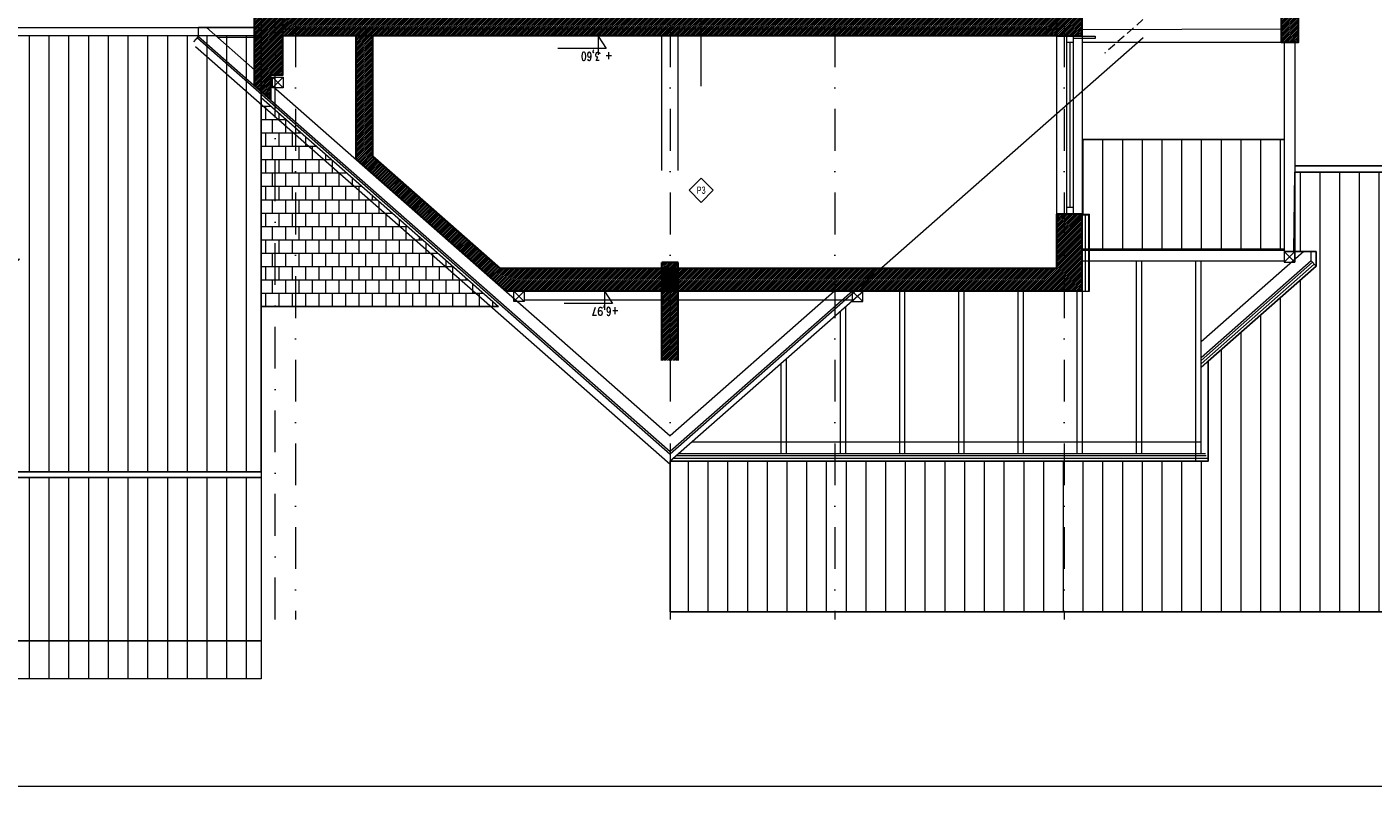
# Model space of a CAD drawing. Header units: millimetres. Extents: x 23192 to 177760, y -399809 to -79279.
# Tile 192 of 256: x 60435 to 62481, y -205278 to -204125. Entities that reach past the tile are written whole.
import ezdxf
from ezdxf.enums import TextEntityAlignment as Align

# ---------------------------------------------------------------- set-up
doc = ezdxf.new("R2010")
doc.units = ezdxf.units.MM
doc.linetypes.add('DASHDOT', pattern=[25.4, 12.7, -6.35, 0, -6.35])
doc.linetypes.add('HIDDEN', pattern=[9.525, 6.35, -3.175])
doc.layers.get('0').update_dxf_attribs({"lineweight": 0})
for name, color, linetype, lineweight in [('! opisy okien elewacja', 7, 'Continuous', 0), ('!! 0_ Istn-okna', 6, 'Continuous', 13), ('!! 0_ Istn-sciany', 3, 'Continuous', 30), ('!! 0_ Istn-widok', 1, 'Continuous', 15), ('!! 0_ Opis', 8, 'Continuous', 13), ('!! 0_ WIDOK ELEWACJA', 4, 'Continuous', 0), ('!! 0_Istn-cienka', 4, 'Continuous', 9), ('!! 0_Istn-drzwi', 1, 'Continuous', 13), ('!! 1_ tynk zewn  - nowy', 21, 'Continuous', 20), ('!! 1_Hatch dach', 252, 'Continuous', 5), ('!! 1_projektowana elewacja', 3, 'Continuous', 25), ('!! 2_ remont Ocieplenie', 4, 'ZIGZAG', 5), ('0-osie-liniA', 14, 'DASHDOT', 5), ('0-rzedne-blok', 62, 'Continuous', 13)]:
    doc.layers.add(name, color=color, linetype=linetype, lineweight=lineweight)
doc.layers.add('!! 0_ramki', color=66, linetype='Continuous', lineweight=9, plot=False)
doc.layers.add('!! 2_ NOWE UWARSTWIENIE', color=9, linetype='Continuous', lineweight=13, true_color=0x808080)
doc.layers.add('!! 2_hatch istniejące', color=7, linetype='Continuous', lineweight=5, true_color=0xffffff)
doc.styles.add('ARIAL TEEN', font='arial.ttf')
doc.styles.add('DEUTSCH', font='SIMPLEX8')
doc.linetypes.add('ZIGZAG', pattern='A,0.00254,-5.08,[131,ltypeshp.shx,S=5.08,R=0,X=-5.08,Y=0],-10.16,[131,ltypeshp.shx,S=5.08,R=180,X=5.08,Y=0],-5.08', length=20.32254)
pattern_1 = [(90, (67938.474, -208996.977), (-30, 2e-15), [])]
pattern_2 = [(225, (57913.864, -203778.1074), (1.3470384, -1.3470384), [])]

# ---------------------------------------------------------------- blocks, each defined once
blk = doc.blocks.new('BLOK OSIE DE')
at = {"layer": '0-osie-liniA', "ltscale": 5}
for points in [[(60812.06735, -212967.07145), (60812.06735, -211174.54046)], [(60842.56735, -211174.54046), (60842.56735, -212967.07145)], [(61412.06735, -211174.54046), (61412.06735, -212967.07145)], [(61662.56735, -211174.54046), (61662.56735, -212967.07145)], [(62011.06735, -211174.54046), (62011.06735, -212967.07145)]]:
    blk.add_lwpolyline(points, dxfattribs=at)
blk = doc.blocks.new('D_kota')
for p, q in [((8.7, 0), (8.7, 23)), ((-0.8, 15), (8.7, 15)), ((8.7, 0), (-0.8, 15))]:
    blk.add_line(p, q)
blk.add_lwpolyline([(-0.8, 15), (57.9, 15)])
at = {"style": 'DEUTSCH', "width": 0.8}
blk.add_attdef('POZ.ARCH', (7.3, 19.7), '', height=10, dxfattribs=at)

msp = doc.modelspace()

# ---------------------------------------------------------------- hatches: boundary and pattern name
at = {"layer": '!! 1_Hatch dach'}
h = msp.add_hatch(dxfattribs=at)
h.set_pattern_fill('_USER', color=8, scale=30, angle=90, pattern_type=0)
h.set_pattern_definition(pattern_1)
h.paths.add_polyline_path([(57991.56735, -204800.99821), (58487.89467, -204800.99821), (58118.98237, -204477.75954), (58125.59686, -204477.75954), (58125.59686, -204272.45533), (58848.59686, -204272.45533), (58848.59686, -204477.75954), (58855.21134, -204477.75954), (58487.89467, -204800.99821), (60054.29904, -204800.99821), (59686.98237, -204477.75954), (59693.59686, -204477.75954), (59693.59686, -204272.45533), (60416.59686, -204272.45533), (60416.59686, -204477.75954), (60423.21134, -204477.75954), (60055.89467, -204800.99821), (60790.56735, -204800.99821), (60790.56735, -204138.10743), (57991.56735, -204138.10743)])
h.paths.add_polyline_path([(58934.59686, -204477.75954), (58934.59686, -204271.27785), (59246.59686, -204271.27785), (59246.59686, -204477.75954), (59253.21134, -204477.75954), (59090.59686, -204620.86029), (58927.98237, -204477.75954)], flags=16)
h.paths.add_polyline_path([(59328.59686, -204477.75954), (59328.59686, -204271.27785), (59640.59686, -204271.27785), (59640.59686, -204477.75954), (59647.21134, -204477.75954), (59484.59686, -204620.86029), (59321.98237, -204477.75954)], flags=16)
h = msp.add_hatch(dxfattribs=at)
h.set_pattern_fill('AR-B88', color=8, scale=0.1)
h.set_pattern_definition([(0, (-4e-11, -90), (0, 20.32), []), (90, (-4e-11, -90), (-10.16, 20.32), [20.32, -20.32])])
h.paths.add_polyline_path([(60790.56735, -204232.19684), (61151.28575, -204549.62904), (60790.56735, -204549.62904)])
h = msp.add_hatch(dxfattribs=at)
h.set_pattern_fill('_USER', color=8, scale=30, angle=90, pattern_type=0)
h.set_pattern_definition([(90, (-4e-11, -90), (-30, 2e-15), [])])
h.paths.add_polyline_path([(62345.56735, -204295.94192), (62038.56735, -204295.94192), (62038.56735, -204409.10743), (62049.56735, -204409.10743), (62049.56735, -204462.10743), (62345.56735, -204462.10743)])
h = msp.add_hatch(dxfattribs=at)
h.set_pattern_fill('_USER', color=8, scale=30, angle=90, pattern_type=0)
h.set_pattern_definition([(90, (0, -139.75), (-30, 2e-15), [])])
h.paths.add_polyline_path([(62612.6893, -204807.79363), (62612.6893, -204941.79363), (62498.9393, -204941.79363), (62498.9393, -204807.79363)], flags=16)
h.paths.add_polyline_path([(62612.6893, -204644.50499), (62612.6893, -204778.50499), (62498.9393, -204778.50499), (62498.9393, -204644.50499)], flags=16)
h.paths.add_polyline_path([(63158.18947, -204345.69187), (63158.18947, -204594.93107), (62924.31537, -204800.34827), (62690.44128, -204594.59212), (62690.44128, -204345.69187), (62361.56735, -204345.69187), (62360.06735, -204466.10743), (62393.82892, -204466.10743), (62393.82892, -204488.36528), (62229.98557, -204632.54743), (62230.08784, -204784.62511), (61412.16962, -204784.62511), (61412.06735, -205013.55683), (63487.0634, -205013.55683), (63487.0634, -204345.69187)])
h = msp.add_hatch(dxfattribs=at)
h.set_pattern_fill('_USER', color=8, scale=30, angle=90, pattern_type=0)
h.set_pattern_definition(pattern_1)
h.paths.add_polyline_path([(57991.56735, -204809.28152), (60790.56735, -204809.28152), (60790.56735, -205057.78093), (57991.56735, -205057.78093)])
h = msp.add_hatch(dxfattribs=at)
h.set_pattern_fill('_USER', color=8, scale=30, angle=90, pattern_type=0)
h.set_pattern_definition(pattern_1)
h.paths.add_polyline_path([(60790.56735, -205115.39), (58068.56735, -205115.39), (58068.56735, -205057.78093), (60790.56735, -205057.78093)])
at = {"layer": '!! 2_hatch istniejące'}
h = msp.add_hatch(dxfattribs=at)
h.set_pattern_fill('ANSI31', color=256, scale=0.6)
h.set_pattern_definition(pattern_2)
h.paths.add_polyline_path([(60780.56735, -204214.07238), (60805.0219, -204235.59238), (60805.0219, -204198.10495), (60823.56735, -204198.10495), (60823.56735, -204048.48464), (60780.56735, -204048.48464)])
h = msp.add_hatch(dxfattribs=at)
h.set_pattern_fill('ANSI31', color=256, scale=0.6)
h.set_pattern_definition(pattern_2)
h.paths.add_polyline_path([(62000.06735, -204138.60743), (62038.56735, -204138.60743), (62038.56735, -204049.10743), (62000.06735, -204049.10743)])
h = msp.add_hatch(dxfattribs=at)
h.set_pattern_fill('ANSI31', color=256, scale=0.6)
h.set_pattern_definition(pattern_2)
h.paths.add_polyline_path([(62038.56735, -204096.43337), (62341.44246, -204095.20918), (62341.56735, -204148.60743), (62366.56735, -204148.60743), (62366.56735, -204071.10743), (62038.56735, -204072.43317)])
h = msp.add_hatch(dxfattribs=at)
h.set_pattern_fill('ANSI31', color=256, scale=0.6)
h.set_pattern_definition(pattern_2)
h.paths.add_polyline_path([(60823.56735, -204138.10743), (62000.06735, -204138.10743), (62000.06735, -204108.10743), (60823.56735, -204108.10743)])
h = msp.add_hatch(dxfattribs=at)
h.set_pattern_fill('ANSI31', color=256, scale=0.6)
h.set_pattern_definition(pattern_2)
h.paths.add_polyline_path([(61162.39944, -204526.10743), (62038.56735, -204526.10743), (62038.56735, -204409.10743), (62000.06735, -204409.10743), (62000.06735, -204492.10743), (61154.03731, -204492.10743), (60959.56735, -204320.97387), (60959.56735, -204138.10743), (60934.56735, -204138.10743), (60934.56735, -204325.61519)])
h = msp.add_hatch(dxfattribs=at)
h.set_pattern_fill('ANSI31', color=256, scale=0.6)
h.set_pattern_definition([(225, (57913.864, -203917.8574), (1.3470384, -1.3470384), [])])
h.paths.add_polyline_path([(61399.56735, -204631.85738), (61424.56735, -204631.85738), (61424.56735, -204482.85738), (61399.56735, -204482.85738)])

# ---------------------------------------------------------------- linework, layer by layer
at = {"layer": '! opisy okien elewacja'}
for points in [[(57991.56735, -204800.99821), (58487.89467, -204800.99821), (58118.98237, -204477.75954), (58125.59686, -204477.75954), (58125.59686, -204272.45533), (58848.59686, -204272.45533), (58848.59686, -204477.75954), (58855.21134, -204477.75954), (58487.89467, -204800.99821), (60054.29904, -204800.99821), (59686.98237, -204477.75954), (59693.59686, -204477.75954), (59693.59686, -204272.45533), (60416.59686, -204272.45533), (60416.59686, -204477.75954), (60423.21134, -204477.75954), (60055.89467, -204800.99821), (60790.56735, -204800.99821), (60790.56735, -204138.10743), (57991.56735, -204138.10743)], [(60790.56735, -204232.19684), (61151.28575, -204549.62904), (60790.56735, -204549.62904)], [(57991.56735, -204809.28152), (60790.56735, -204809.28152), (60790.56735, -205057.78093), (57991.56735, -205057.78093)], [(60790.56735, -205115.39), (58068.56735, -205115.39), (58068.56735, -205057.78093), (60790.56735, -205057.78093)]]:
    msp.add_lwpolyline(points, close=True, dxfattribs=at)
for points in [[(62345.56735, -204466.10743), (62374.56735, -204466.10743)], [(62229.98557, -204632.54743), (62229.98557, -204784.62511)]]:
    msp.add_lwpolyline(points, dxfattribs=at)
at = {"layer": '!! 0_ Istn-okna'}
for points in [[(62015.06735, -204409.10743), (62015.06735, -204138.60743)], [(62025.06735, -204148.60743), (62015.06735, -204148.60743)], [(62020.06735, -204399.10743), (62020.06735, -204148.60743)], [(62025.06735, -204409.10743), (62025.06735, -204138.60743)], [(62025.06735, -204399.10743), (62015.06735, -204399.10743)]]:
    msp.add_lwpolyline(points, dxfattribs=at)
msp.add_lwpolyline([(62025.06735, -204138.60743), (62058.2145, -204138.60743), (62058.2145, -204142.52266), (62025.06735, -204142.52266)], close=True, dxfattribs=at)
at = {"layer": '!! 0_ Istn-sciany'}
for points in [[(60780.56735, -204214.07238), (60780.56735, -204049.10743)], [(60780.56735, -204214.07238), (60780.56735, -204049.10743)], [(60780.56735, -204214.07238), (60780.56735, -204049.10743)], [(60823.56735, -204198.10495), (60823.56735, -204049.10743)], [(62000.06735, -204138.60743), (62000.06735, -204049.10743)], [(62038.56735, -204138.60743), (62038.56735, -204049.10743)], [(62366.56735, -204071.10743), (62366.56735, -204148.60743), (62354.56735, -204148.60743)], [(62366.56735, -204148.60743), (62341.56735, -204148.60743), (62341.44246, -204095.20918)], [(62000.06735, -204138.10743), (60824.56735, -204138.10743)], [(60934.56735, -204138.10743), (60934.56735, -204325.61519)], [(60959.56735, -204138.10743), (60959.56735, -204320.97387)], [(62038.56735, -204138.60743), (62000.06735, -204138.60743)], [(60824.0219, -204198.10495), (60805.0219, -204198.10495)], [(60805.0219, -204198.10495), (60805.0219, -204235.59238)], [(60780.56735, -204214.07238), (60805.0219, -204235.59238)], [(60934.56735, -204325.61519), (61162.39944, -204526.10743)], [(60959.56735, -204320.97387), (61154.03731, -204492.10743)], [(62000.06735, -204492.10743), (62000.06735, -204409.10743)], [(62038.56735, -204409.10743), (62000.06735, -204409.10743)], [(62038.56735, -204526.10743), (62038.56735, -204409.10743)], [(62000.06735, -204492.10743), (61154.03731, -204492.10743)], [(61424.56735, -204482.85738), (61399.56735, -204482.85738)], [(61399.56735, -204631.85738), (61399.56735, -204482.85738)], [(61424.56735, -204631.85738), (61424.56735, -204482.85738)], [(62038.56735, -204526.10743), (61162.39944, -204526.10743)]]:
    msp.add_lwpolyline(points, dxfattribs=at)
at = {"layer": '!! 0_ Istn-widok'}
for points in [[(60780.56735, -204125.75954), (60695.56735, -204125.75954)], [(60707.45865, -204125.75954), (60695.56735, -204125.75954)], [(60695.56735, -204139.27238), (60695.56735, -204125.75954)], [(60780.56735, -204125.75954), (60695.56735, -204125.75954)], [(60707.45865, -204125.75954), (60695.56735, -204125.75954)], [(60695.56735, -204139.27238), (60695.56735, -204125.75954)], [(60707.45865, -204125.75954), (60781.0219, -204190.49519)], [(60688.30044, -204147.53023), (60695.56735, -204139.27238)], [(60688.30044, -204147.53023), (60695.56735, -204139.27238)], [(60693.58547, -204141.52452), (61412.2719, -204773.96858)], [(60695.56735, -204139.27238), (61412.2719, -204769.97238)], [(60780.56735, -204140.75954), (60724.50411, -204140.75954)], [(60780.56735, -204140.75954), (60724.50411, -204140.75954)], [(61399.56735, -204343.10743), (61399.56735, -204138.10743)], [(62130.95832, -204141.52452), (61412.2719, -204773.96858)], [(61424.56735, -204343.10743), (61424.56735, -204138.10743)], [(62000.06735, -204409.10743), (62000.06735, -204138.60743)], [(62038.56735, -204138.60743), (62038.56735, -204409.10743)], [(60690.94295, -204154.58088), (61412.2719, -204789.35035)], [(60808.0219, -204201.10495), (60824.0219, -204217.10495)], [(60824.0219, -204201.10495), (60808.0219, -204217.10495)], [(60805.0219, -204211.61519), (61412.2719, -204745.99519)], [(62038.56735, -204462.10743), (62345.56735, -204462.10743)], [(62038.56735, -204464.10743), (62345.56735, -204464.10743)], [(62375.2243, -204466.10743), (62219.04248, -204603.54743)], [(62361.56735, -204466.10743), (62345.56735, -204482.10743)], [(62345.56735, -204466.10743), (62361.56735, -204482.10743)], [(62361.56735, -204466.10743), (62345.56735, -204482.10743)], [(62345.56735, -204466.10743), (62361.56735, -204482.10743)], [(62375.2243, -204466.10743), (62386.56201, -204466.10743)], [(62386.56201, -204480.10743), (62386.56201, -204466.10743)], [(62038.56735, -204480.10743), (62345.56735, -204480.10743)], [(62039.04248, -204773.62511), (62039.04248, -204480.10743)], [(62121.04248, -204773.62511), (62121.04248, -204480.10743)], [(62129.04248, -204773.62511), (62129.04248, -204480.10743)], [(62211.04248, -204784.62511), (62211.04248, -204480.10743)], [(62386.56201, -204480.10743), (62219.04248, -204627.52462)], [(62219.04248, -204773.62511), (62219.04248, -204480.10743)], [(62388.5439, -204482.35957), (62219.04248, -204631.52082)], [(62391.18641, -204485.36243), (62219.04248, -204636.84909)], [(62393.82892, -204488.36528), (62219.04248, -204642.17735)], [(62386.56201, -204480.10743), (62393.82892, -204488.36528)], [(61174.49008, -204526.10743), (61190.49008, -204542.10743)], [(61190.49008, -204526.10743), (61174.49008, -204542.10743)], [(61174.49008, -204526.10743), (61190.49008, -204542.10743)], [(61190.49008, -204526.10743), (61174.49008, -204542.10743)], [(61689.39115, -204526.10743), (61412.2719, -204769.97238)], [(61662.14435, -204526.10743), (61412.2719, -204745.99519)], [(61706.04198, -204526.10743), (61412.2719, -204784.62511)], [(61704.84869, -204526.10743), (61688.84869, -204542.10743)], [(61688.84869, -204526.10743), (61704.84869, -204542.10743)], [(61704.84869, -204526.10743), (61688.84869, -204542.10743)], [(61688.84869, -204526.10743), (61704.84869, -204542.10743)], [(61761.04248, -204773.62511), (61761.04248, -204526.10743)], [(61769.04248, -204773.62511), (61769.04248, -204526.10743)], [(61851.04248, -204773.62511), (61851.04248, -204526.10743)], [(61859.04248, -204773.62511), (61859.04248, -204526.10743)], [(61941.04248, -204773.62511), (61941.04248, -204526.10743)], [(61949.04248, -204773.62511), (61949.04248, -204526.10743)], [(62031.04248, -204773.62511), (62031.04248, -204526.10743)], [(61688.84869, -204540.10743), (61190.49008, -204540.10743)], [(61671.04248, -204773.62511), (61671.04248, -204556.90699)], [(61679.04248, -204773.62511), (61679.04248, -204549.86699)], [(61581.04248, -204773.62511), (61581.04248, -204636.10699)], [(61589.04248, -204773.62511), (61589.04248, -204629.06699)], [(62219.04248, -204755.62511), (61445.22644, -204755.62511)], [(62228.47618, -204780.62511), (61416.81735, -204780.62511)], [(62226.96679, -204776.62511), (61421.3628, -204776.62511)], [(62225.83474, -204773.62511), (61424.7719, -204773.62511)], [(62229.98557, -204784.62511), (61412.2719, -204784.62511)]]:
    msp.add_lwpolyline(points, dxfattribs=at)
for points in [[(60824.0219, -204217.10495), (60808.0219, -204217.10495), (60808.0219, -204201.10495), (60824.0219, -204201.10495)], [(62345.56735, -204482.10743), (62361.56735, -204482.10743), (62361.56735, -204466.10743), (62345.56735, -204466.10743)], [(62345.56735, -204482.10743), (62361.56735, -204482.10743), (62361.56735, -204466.10743), (62345.56735, -204466.10743)], [(61190.49008, -204542.10743), (61174.49008, -204542.10743), (61174.49008, -204526.10743), (61190.49008, -204526.10743)], [(61190.49008, -204542.10743), (61174.49008, -204542.10743), (61174.49008, -204526.10743), (61190.49008, -204526.10743)], [(61688.84869, -204542.10743), (61704.84869, -204542.10743), (61704.84869, -204526.10743), (61688.84869, -204526.10743)], [(61688.84869, -204542.10743), (61704.84869, -204542.10743), (61704.84869, -204526.10743), (61688.84869, -204526.10743)]]:
    msp.add_lwpolyline(points, close=True, dxfattribs=at)
at = {"layer": '!! 0_ Opis'}
msp.add_line((61459.23946, -204214.88016), (61459.23946, -204067.38016), dxfattribs=at)
msp.add_lwpolyline([(61459.23946, -204354.63011), (61477.62424, -204373.01488), (61459.23946, -204391.39966), (61440.85468, -204373.01488)], close=True, dxfattribs=at)
at = {"layer": '!! 0_ WIDOK ELEWACJA'}
for points in [[(60790.56735, -203803.10743), (60790.56735, -205115.39)], [(60790.56735, -204126.10743), (57991.56735, -204126.10743)], [(60790.56735, -204138.10743), (57991.56735, -204138.10743)], [(60790.56735, -204549.62904), (61151.28575, -204549.62904)], [(60790.56735, -204800.99821), (57991.56735, -204800.99821)], [(60790.56735, -204809.28152), (57991.56735, -204809.28152)], [(60790.56735, -205057.78093), (57991.56735, -205057.78093)], [(60790.56735, -205115.39), (58068.56735, -205115.39)]]:
    msp.add_lwpolyline(points, dxfattribs=at)
at = {"layer": '!! 0_Istn-cienka', "linetype": 'HIDDEN', "ltscale": 2}
msp.add_lwpolyline([(62259.56735, -203776.10743), (62259.56735, -204000.32578), (62072.56735, -204164.88578)], dxfattribs=at)
at = {"layer": '!! 0_Istn-drzwi'}
for points in [[(62038.54396, -204128.60746), (62341.51892, -204127.89887)], [(62341.56735, -204148.60743), (62038.56735, -204148.60743)], [(62345.56735, -204148.60743), (62345.56735, -204482.10743)], [(62361.56735, -204148.60743), (62361.56735, -204482.10743)]]:
    msp.add_lwpolyline(points, dxfattribs=at)
at = {"layer": '!! 0_ramki'}
msp.add_lwpolyline([(57423.43585, -205278.37862), (64626.72452, -205278.37862), (64599.09384, -202972.5386), (57395.80517, -202972.5386)], close=True, dxfattribs=at)
at = {"layer": '!! 1_ tynk zewn  - nowy'}
for points in [[(62038.56735, -204526.10743), (62038.56735, -204409.10743)], [(62038.56735, -204409.10743), (62049.56735, -204409.10743)], [(62038.56735, -204410.10743), (62049.56735, -204410.10743)], [(62048.56735, -204526.10743), (62048.56735, -204409.10743)], [(62049.56735, -204526.10743), (62049.56735, -204409.10743)], [(62038.56735, -204526.10743), (62049.56735, -204526.10743)]]:
    msp.add_lwpolyline(points, dxfattribs=at)
at = {"layer": '!! 1_projektowana elewacja'}
for points in [[(62038.56735, -204295.94192), (62345.56735, -204295.94192)], [(63158.18947, -204345.69187), (63487.0634, -204345.69187), (63487.0634, -205013.55683), (61412.06735, -205013.55683), (61412.16962, -204784.62511), (62230.08784, -204784.62511), (62230.02358, -204632.54743), (62393.82892, -204488.36528), (62393.82892, -204466.10743), (62360.06735, -204466.10743), (62361.56735, -204345.69187), (62690.44128, -204345.69187)], [(62690.44128, -204335.69187), (62361.56735, -204335.69187)], [(62361.56735, -204345.69187), (62690.44128, -204345.69187)], [(61412.06735, -204873.80689), (61412.2719, -204784.62511)], [(61412.06735, -205013.55683), (63487.0634, -205013.55683)]]:
    msp.add_lwpolyline(points, dxfattribs=at)
at = {"layer": '!! 2_ NOWE UWARSTWIENIE'}
msp.add_lwpolyline([(62000.06735, -204128.10743), (60824.56735, -204128.10743)], dxfattribs=at)
at = {"layer": '!! 2_ remont Ocieplenie', "linetype": 'ZIGZAG', "ltscale": 0.75}
msp.add_lwpolyline([(62043.56735, -204526.10743), (62043.56735, -204410.10743)], dxfattribs=at)
at = {"layer": '0-rzedne-blok'}
for p, q in [((61210.83923, -204138.10743), (61357.63479, -204138.10743)), ((61210.83923, -204526.10743), (61357.63479, -204526.10743))]:
    msp.add_line(p, q, dxfattribs=at)

# ---------------------------------------------------------------- block references
msp.add_blockref('BLOK OSIE DE', (0, 7941.93976))
ref = msp.add_blockref('D_kota', (61313.72713, -204138.57789), dxfattribs=dict(at, xscale=1.250000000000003, yscale=1.250000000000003, zscale=1.250000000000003, rotation=179.9999999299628))
ref.add_attrib('POZ.ARCH', '+ 3,60', (61324.55244, -204163.15784), dxfattribs={"layer": '0', "height": 12.5, "rotation": 180, "style": 'DEUTSCH', "width": 0.8})
ref = msp.add_blockref('D_kota', (61323.48339, -204526.10743), dxfattribs=dict(at, xscale=1.250000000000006, yscale=1.250000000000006, zscale=1.250000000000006, rotation=180))
ref.add_attrib('POZ.ARCH', '+6,97', (61334.30871, -204550.68738), dxfattribs={"layer": '0', "height": 12.5, "rotation": 180, "style": 'DEUTSCH', "width": 0.8})

# ---------------------------------------------------------------- texts
at = {"layer": '!! 0_ Opis', "style": 'ARIAL TEEN', "width": 0.7}
msp.add_text('P3', height=11, dxfattribs=at).set_placement((61459.23946, -204372.86482), align=Align.MIDDLE_CENTER)

doc.saveas('drawing.dxf')
